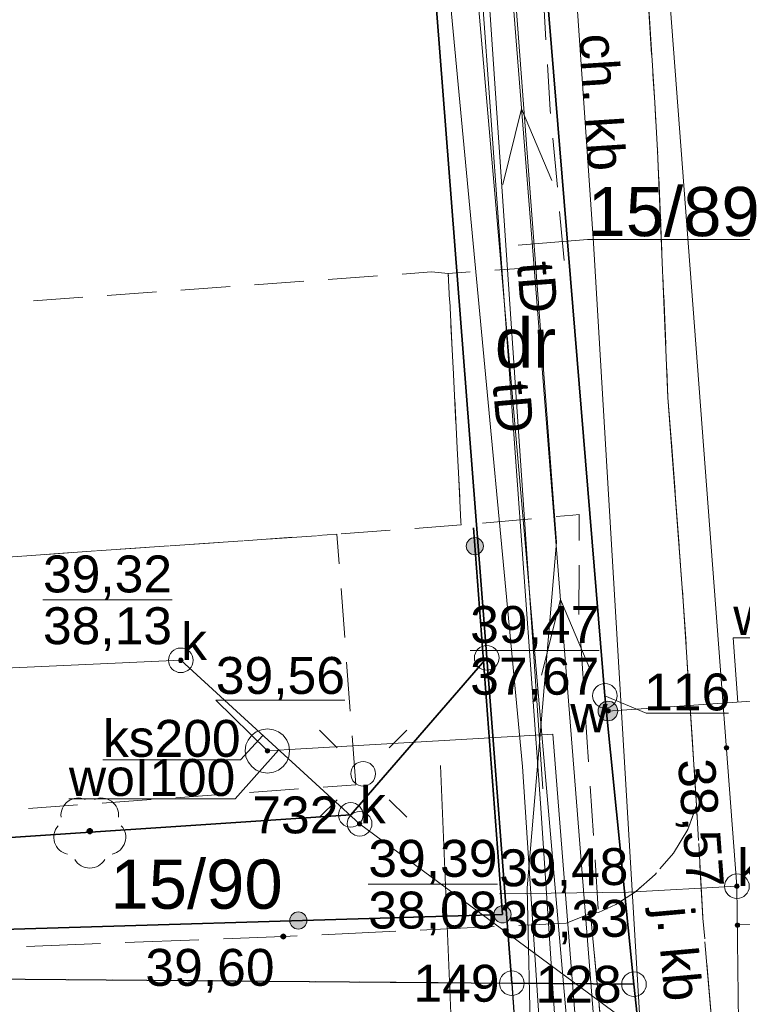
# Model space of a CAD drawing. Header units: millimetres. Extents: x 6503307 to 6504695, y 5886099 to 5887123.
# Tile 67 of 77: x 6504093 to 6504108, y 5886304 to 5886324. Entities that reach past the tile are written whole.
import ezdxf
from ezdxf.enums import TextEntityAlignment as Align

# ---------------------------------------------------------------- set-up
doc = ezdxf.new("R2010")
doc.units = ezdxf.units.MM
for name, pattern in [('BUUT04', [200000, 0, -100000, 0, -100000]), ('EGBU01', [2, 0.5, -0.5, 0.5, -0.5]), ('OTKC_A05', [1.5, 1, -0.5]), ('OTKJ_A05', [2, 1.5, -0.5]), ('OTKU_A05', [2, 1.5, -0.5])]:
    doc.linetypes.add(name, pattern=pattern)
for name, color, linetype, lineweight in [('Działki', 18, 'Continuous', 0), ('isa_V10520003E16E075_TUsr', 7, 'Continuous', 25), ('isa_V10520003E16E075_TUsr_19165818BF56C1D4', 5, 'OTKJ_A05', 25), ('Komunikacja (linie)', 18, 'Continuous', 0), ('Komunikacja (obszary)', 18, 'Continuous', 0), ('Ogrodzenia', 18, 'Continuous', 0), ('Pikiety', 18, 'Continuous', 0), ('Przewody elektroenergetyczne', 1, 'Continuous', 0), ('Przewody wodociągowe', 5, 'Continuous', 0), ('Punkty graniczne', 18, 'Continuous', 0), ('Punkty graniczne - numery', 7, 'Continuous', 0), ('Urządzenia towarzyszące (linie)', 18, 'Continuous', 0)]:
    doc.layers.add(name, color=color, linetype=linetype, lineweight=lineweight)
for name, color, linetype, lineweight, true_color in [('Przewody kanalizacyjne', 7, 'Continuous', 0, 0x803300), ('Przewody telekomunikacyjne', 7, 'Continuous', 0, 0xff9100), ('Punkty o określonej wysokości', 7, 'Continuous', 0, 0x803300), ('Symbole liniowe', 7, 'Continuous', 0, 0x0a0909), ('Urządzenia towarzyszące (obszary)', 7, 'Continuous', 0, 0xff9100), ('Urządzenia związane z siecią (punkty)', 7, 'Continuous', 0, 0x803300), ('Użytki gruntowe', 7, 'Continuous', 0, 0x008000), ('Zagospodarowanie terenu (punkty)', 7, 'Continuous', 0, 0x008000)]:
    doc.layers.add(name, color=color, linetype=linetype, lineweight=lineweight, true_color=true_color)
doc.styles.add('DOMYSLNA_CZCIONKA', font='arial.ttf')

# ---------------------------------------------------------------- blocks, each defined once
blk = doc.blocks.new('OTRS_P05')
at = {"layer": 'isa_V10520003E16E075_TUsr', "true_color": 0x0a0909}
h = blk.add_hatch(color=18, dxfattribs=at)
h.dxf.hatch_style = 1
h.paths.add_polyline_path([(0.09, 0, 1), (-0.09, 0, 1)])
at = {"layer": 'isa_V10520003E16E075_TUsr', "color": 18, "true_color": 0x0a0909}
blk.add_lwpolyline([(0.09, 0, 1), (-0.09, 0, 1)], format="xyb", close=True, dxfattribs=at)
at = {"layer": 'isa_V10520003E16E075_TUsr_19165818BF56C1D4', "color": 18, "true_color": 0x0a0909}
blk.add_circle((0, 0), 0.09, dxfattribs=at)
blk = doc.blocks.new('OTZL_P05')
at = {"layer": 'isa_V10520003E16E075_TUsr', "true_color": 0x008000}
h = blk.add_hatch(color=96, dxfattribs=at)
h.dxf.hatch_style = 1
h.paths.add_polyline_path([(0.1, 0, 1), (-0.1, 0, 1)])
h.paths.add_polyline_path([(0.01, 0, 1), (-0.01, 0, 1)], flags=16)
at = {"color": 96, "linetype": 'Continuous', "lineweight": 18, "true_color": 0x008000}
blk.add_circle((0, 0), 0.01, dxfattribs=at)
for centre, start, end in [((-0.47, 0.647), 66, 186), ((0.47, 0.647), 354, 114), ((-0.761, -0.247), 138, 258), ((0.761, -0.247), 282, 42), ((0, -0.8), 210, 330)]:
    blk.add_arc(centre, 0.7, start, end, dxfattribs=at)
at = {"layer": 'isa_V10520003E16E075_TUsr', "color": 96, "true_color": 0x008000}
for points in [[(0.1, 0, 1), (-0.1, 0, 1)], [(0.01, 0, 1), (-0.01, 0, 1)]]:
    blk.add_lwpolyline(points, format="xyb", close=True, dxfattribs=at)
at = {"layer": 'isa_V10520003E16E075_TUsr_19165818BF56C1D4', "color": 96, "true_color": 0x008000}
blk.add_circle((0, 0), 0.1, dxfattribs=at)
blk = doc.blocks.new('SUWW_P05')
at = {"lineweight": 18}
h = blk.add_hatch(color=5, dxfattribs=at)
h.dxf.hatch_style = 1
h.paths.add_polyline_path([(0.4, 0, 1), (-0.4, 0, 1)])
at = {"color": 5, "lineweight": 18}
blk.add_circle((0, 0), 0.4, dxfattribs=at)
blk = doc.blocks.new('SUKS_P05')
at = {"color": 36, "linetype": 'Continuous', "lineweight": 18, "true_color": 0x803300}
blk.add_circle((0, 0), 0.5, dxfattribs=at)
blk = doc.blocks.new('SUEO_P05')
at = {"color": 18, "linetype": 'Continuous', "lineweight": 18, "true_color": 0x0a0909}
for p, q in [((-1.768, 1.768), (-1.061, 1.061)), ((1.768, 1.768), (1.061, 1.061)), ((-1.768, -1.768), (-1.061, -1.061)), ((1.768, -1.768), (1.061, -1.061))]:
    blk.add_line(p, q, dxfattribs=at)
at = {"color": 18, "lineweight": 18, "true_color": 0x0a0909}
blk.add_circle((0, 0), 0.5, dxfattribs=at)
blk = doc.blocks.new('SUPS01_05')
at = {"lineweight": 18, "true_color": 0x803300}
h = blk.add_hatch(color=36, dxfattribs=at)
h.dxf.hatch_style = 1
h.paths.add_polyline_path([(-0.09, 0, 1), (0.09, 0, 1)])
at = {"color": 18, "lineweight": 18, "true_color": 0x0a0909}
blk.add_circle((0, 0), 0.09, dxfattribs=at)
blk = doc.blocks.new('SUPS01_08')
at = {"lineweight": 18, "true_color": 0x0000ff}
h = blk.add_hatch(color=5, dxfattribs=at)
h.dxf.hatch_style = 1
h.paths.add_polyline_path([(0.09, 0, 1), (-0.09, 0, 1)])
at = {"color": 18, "lineweight": 18, "true_color": 0x0a0909}
blk.add_circle((0, 0), 0.09, dxfattribs=at)
blk = doc.blocks.new('OTOO_L05')
at = {"linetype": 'BUUT04', "lineweight": 18, "true_color": 0x000000}
h = blk.add_hatch(color=18, dxfattribs=at)
h.dxf.hatch_style = 1
h.paths.add_polyline_path([(-0.58, 0, 1), (0.58, 0, 1)])
at = {"color": 18, "true_color": 0x0a0909}
blk.add_circle((0, 0), 0.58, dxfattribs=at)
blk = doc.blocks.new('EGPG_PS05')
at = {"color": 18, "linetype": 'Continuous', "lineweight": 18, "true_color": 0x000000}
blk.add_circle((0, 0), 0.5, dxfattribs=at)

msp = doc.modelspace()

# ---------------------------------------------------------------- linework, layer by layer
at = {"layer": 'Działki', "color": 0, "linetype": 'Continuous', "lineweight": 25, "flags": 128}
for points in [[(6503986.01399, 5886362.73706), (6503986.11399, 5886354.49706), (6503986.74399, 5886305.44706), (6504054.32399, 5886304.71706), (6504099.63399, 5886307.73706), (6504102.39399, 5886310.92706), (6504100.55399, 5886334.66706), (6504079.10399, 5886333.05706), (6504076.75399, 5886364.41706), (6504039.50399, 5886363.72706), (6503986.01399, 5886362.73706)], [(6504102.39399, 5886310.92706), (6504102.90399, 5886304.31706), (6504105.38399, 5886304.29706), (6504104.79399, 5886310.15706), (6504103.31399, 5886328.10706), (6504102.84399, 5886334.83706), (6504100.55399, 5886334.66706), (6504102.39399, 5886310.92706)], [(6504054.32399, 5886304.71706), (6504102.90399, 5886304.31706), (6504102.39399, 5886310.92706), (6504099.63399, 5886307.73706), (6504054.32399, 5886304.71706)], [(6504058.38399, 5886215.16706), (6504058.77399, 5886206.67706), (6504117.45399, 5886211.11706), (6504116.09399, 5886220.95706), (6504108.70399, 5886274.44706), (6504106.73399, 5886292.16706), (6504105.51399, 5886303.03706), (6504105.38399, 5886304.29706), (6504102.90399, 5886304.31706), (6504108.71399, 5886220.35706), (6504058.38399, 5886215.16706)]]:
    msp.add_lwpolyline(points, close=True, dxfattribs=at)
msp.add_lwpolyline([(6504103.31399, 5886328.10706), (6504104.79399, 5886310.15706), (6504105.38399, 5886304.29706), (6504105.51399, 5886303.03706), (6504106.73399, 5886292.16706), (6504108.70399, 5886274.44706), (6504116.09399, 5886220.95706), (6504117.45399, 5886211.11706), (6504125.85399, 5886212.20706), (6504124.60399, 5886221.90706), (6504122.28399, 5886238.81706), (6504120.88399, 5886249.30706), (6504120.02399, 5886255.71706), (6504118.23399, 5886269.47706), (6504117.44399, 5886275.37706), (6504115.12399, 5886293.28706), (6504114.48399, 5886299.31706), (6504113.97399, 5886304.06706), (6504113.28399, 5886310.97706), (6504111.74399, 5886328.63706)], dxfattribs=at)
at = {"layer": 'Działki', "color": 0, "linetype": 'Continuous', "lineweight": 0, "flags": 128}
msp.add_lwpolyline([(6504103.03595, 5886319.30981), (6504104.44131, 5886319.42568), (6504107.93721, 5886319.42568)], dxfattribs=at)
at = {"layer": 'Komunikacja (linie)', "color": 0, "linetype": 'Continuous', "lineweight": 18, "flags": 128}
msp.add_lwpolyline([(6504106.65399, 5886307.92706), (6504106.38399, 5886312.07706), (6504106.07399, 5886316.21706), (6504105.86399, 5886321.22706), (6504105.80399, 5886322.20706), (6504105.13399, 5886332.77706), (6504105.06399, 5886333.84706)], dxfattribs=at)
at = {"layer": 'Komunikacja (obszary)', "color": 0, "linetype": 'OTKJ_A05', "lineweight": 18, "flags": 128}
for points in [[(6504101.76399, 5886378.53706), (6504102.17399, 5886374.82706), (6504102.51399, 5886371.44706), (6504102.75399, 5886367.23706), (6504102.87399, 5886365.62706), (6504104.55399, 5886341.27706), (6504104.65399, 5886340.29706), (6504105.06399, 5886333.84706), (6504105.13399, 5886332.77706), (6504105.80399, 5886322.20706), (6504105.86399, 5886321.22706), (6504106.07399, 5886316.21706), (6504106.38399, 5886312.07706), (6504106.65399, 5886307.92706), (6504106.78399, 5886305.63706), (6504107.10399, 5886301.83706), (6504107.47399, 5886298.00706), (6504107.59399, 5886297.12706), (6504109.25399, 5886283.10706), (6504110.49399, 5886272.85706), (6504111.24399, 5886266.41706), (6504112.57399, 5886255.37706), (6504113.47399, 5886248.43706), (6504113.49399, 5886248.06706), (6504113.76399, 5886245.19706), (6504114.45399, 5886240.81706), (6504115.77399, 5886231.15706), (6504115.83399, 5886230.82706), (6504116.69399, 5886224.92706), (6504117.75399, 5886217.79706), (6504117.88399, 5886216.80706), (6504118.01399, 5886215.82706), (6504118.13744, 5886214.57431), (6504118.88539, 5886209.00154), (6504119.07399, 5886207.77706), (6504119.78399, 5886201.92706), (6504125.70399, 5886202.80706), (6504125.29399, 5886206.84706), (6504123.91399, 5886218.03706), (6504123.32399, 5886219.13706), (6504122.89399, 5886220.64706), (6504121.32399, 5886231.73706), (6504120.59399, 5886237.05706), (6504118.51399, 5886252.97706), (6504117.72399, 5886259.31706), (6504116.80399, 5886266.72706), (6504116.82399, 5886267.78706), (6504117.16399, 5886268.72706), (6504117.67399, 5886269.24706), (6504118.11399, 5886269.57706), (6504117.47399, 5886275.16706), (6504116.65399, 5886275.62706), (6504115.99399, 5886276.34706), (6504115.70399, 5886276.89706), (6504115.48399, 5886277.89706), (6504114.87399, 5886282.96706), (6504114.74399, 5886284.08706), (6504114.27399, 5886287.81706), (6504113.46399, 5886295.39706), (6504113.23399, 5886297.69706), (6504113.07399, 5886299.53706), (6504112.40399, 5886305.76706), (6504111.84399, 5886315.83706), (6504111.42399, 5886321.78706), (6504110.61399, 5886335.31706), (6504110.31399, 5886340.00706), (6504109.92399, 5886345.01706), (6504109.66399, 5886348.75706), (6504108.69399, 5886363.16706), (6504108.70399, 5886364.15706), (6504108.78399, 5886364.84706), (6504108.98399, 5886365.55706), (6504109.10399, 5886366.08706), (6504108.22399, 5886376.94706), (6504108.49399, 5886376.60706), (6504108.22399, 5886377.12706), (6504107.98399, 5886377.48706), (6504107.71399, 5886378.02706), (6504107.49399, 5886378.73706), (6504107.30399, 5886379.36706), (6504107.24399, 5886379.86706), (6504101.76399, 5886378.53706)], [(6504106.65399, 5886307.92706), (6504106.47399, 5886307.43706), (6504106.18399, 5886306.95706), (6504105.81399, 5886306.52706), (6504105.41399, 5886306.17706), (6504105.01399, 5886305.91706), (6504104.66399, 5886305.75706), (6504104.50399, 5886305.73706), (6504105.08399, 5886299.51706), (6504105.16399, 5886299.44706), (6504105.53399, 5886299.27706), (6504105.96399, 5886299.13706), (6504106.49399, 5886298.82706), (6504106.96399, 5886298.51706), (6504107.47399, 5886298.00706), (6504107.10399, 5886301.83706), (6504106.78399, 5886305.63706), (6504106.65399, 5886307.92706)], [(6504104.50399, 5886305.73706), (6504104.00399, 5886305.53706), (6504098.26399, 5886305.26706), (6504085.15399, 5886304.75706), (6504079.67147, 5886304.50836), (6504070.16399, 5886304.07706), (6504057.20399, 5886303.50706), (6504056.60399, 5886303.56706), (6504055.99399, 5886303.80706), (6504055.40399, 5886304.26706), (6504054.82399, 5886304.45706), (6504054.42399, 5886304.49706), (6504054.39399, 5886304.58706), (6504054.37399, 5886296.94706), (6504054.65399, 5886297.17706), (6504058.26928, 5886297.34521), (6504058.52399, 5886297.35706), (6504058.51399, 5886297.49706), (6504082.83399, 5886298.60706), (6504089.28399, 5886298.74706), (6504098.14399, 5886299.10706), (6504099.58399, 5886299.33706), (6504105.08399, 5886299.51706), (6504104.50399, 5886305.73706)]]:
    msp.add_lwpolyline(points, close=True, dxfattribs=at)
at = {"layer": 'Komunikacja (obszary)', "color": 0, "linetype": 'OTKC_A05', "lineweight": 18, "flags": 128}
for points in [[(6504067.02684, 5886353.1482), (6504067.12404, 5886347.91911), (6504072.12399, 5886347.99706), (6504072.12399, 5886347.65706), (6504072.71399, 5886317.43706), (6504074.23399, 5886311.69706), (6504099.35399, 5886313.43706), (6504101.87399, 5886313.62706), (6504101.61399, 5886318.73706), (6504101.27399, 5886318.76706), (6504078.55399, 5886317.11706), (6504077.88399, 5886317.04706), (6504077.70399, 5886327.07706), (6504077.82399, 5886327.08706), (6504100.50399, 5886328.81706), (6504100.14399, 5886333.88706), (6504099.10399, 5886333.70706), (6504097.93399, 5886333.62706), (6504080.59399, 5886332.05706), (6504078.66399, 5886332.33706), (6504078.03399, 5886332.60706), (6504077.58399, 5886333.44706), (6504077.14399, 5886353.47706), (6504076.80399, 5886359.89706), (6504075.15399, 5886359.88706), (6504075.46399, 5886353.50706), (6504072.91399, 5886353.45706), (6504067.02684, 5886353.1482)], [(6504102.87399, 5886334.95706), (6504103.08399, 5886331.80706), (6504103.68399, 5886322.05706), (6504103.97399, 5886318.91706), (6504103.84399, 5886318.88706), (6504101.61399, 5886318.73706), (6504101.87399, 5886313.62706), (6504104.14399, 5886313.82706), (6504104.27399, 5886313.83706), (6504104.26399, 5886311.81706), (6504104.66399, 5886305.75706), (6504105.01399, 5886305.91706), (6504105.41399, 5886306.17706), (6504105.81399, 5886306.52706), (6504106.18399, 5886306.95706), (6504106.47399, 5886307.43706), (6504106.65399, 5886307.92706), (6504106.38399, 5886312.07706), (6504106.07399, 5886316.21706), (6504105.86399, 5886321.22706), (6504105.80399, 5886322.20706), (6504105.13399, 5886332.77706), (6504105.06399, 5886333.84706), (6504103.40399, 5886334.96706), (6504102.87399, 5886334.95706)], [(6504099.73399, 5886308.34706), (6504099.35399, 5886313.43706), (6504074.23399, 5886311.69706), (6504074.59399, 5886306.53706), (6504099.73399, 5886308.34706)]]:
    msp.add_lwpolyline(points, close=True, dxfattribs=at)
at = {"layer": 'Komunikacja (obszary)', "color": 7, "linetype": 'OTKU_A05', "lineweight": 0, "flags": 128}
msp.add_lwpolyline([(6504054.32399, 5886304.71706), (6504056.36399, 5886260.13706), (6504058.21399, 5886219.79706), (6504058.38399, 5886215.16706), (6504108.71399, 5886220.35706), (6504102.90399, 5886304.31706), (6504054.32399, 5886304.71706)], close=True, dxfattribs=at)
at = {"layer": 'Ogrodzenia', "color": 18, "linetype": 'Continuous', "lineweight": 35, "true_color": 0x000000, "flags": 128}
msp.add_lwpolyline([(6504102.71399, 5886305.71706), (6504102.12399, 5886313.56706)], dxfattribs=at)
at = {"layer": 'Ogrodzenia', "color": 0, "linetype": 'Continuous', "lineweight": 35, "flags": 128}
msp.add_lwpolyline([(6504054.40399, 5886304.60706), (6504056.74399, 5886305.91706), (6504079.24399, 5886305.49706), (6504079.25399, 5886305.00706), (6504102.71399, 5886305.71706)], dxfattribs=at)
at = {"layer": 'Przewody elektroenergetyczne', "color": 1, "linetype": 'Continuous', "lineweight": 18, "true_color": 0xff0000, "flags": 128}
for points in [[(6504106.88399, 5886273.89706), (6504105.07399, 5886297.15706), (6504100.35243, 5886356.77687), (6504099.83399, 5886362.23706), (6504099.10152, 5886375.90956), (6504099.08399, 5886376.30706), (6504098.61399, 5886390.90706), (6504103.49399, 5886445.96706), (6504101.29399, 5886495.84706)], [(6504103.75099, 5886268.68706), (6504105.75099, 5886268.52806), (6504103.11799, 5886308.71906), (6504100.91399, 5886332.12706)], [(6504100.76374, 5886294.34147), (6504104.23399, 5886294.43706), (6504106.08399, 5886295.00706), (6504105.84774, 5886297.81027), (6504104.56399, 5886319.34706), (6504104.03399, 5886327.01706)], [(6504103.72399, 5886269.09706), (6504106.31399, 5886271.08706), (6504107.05399, 5886271.91706), (6504106.09399, 5886282.04706), (6504106.01399, 5886282.71706), (6504105.48399, 5886286.77706), (6504104.44399, 5886294.80706), (6504104.25399, 5886296.47706), (6504103.48399, 5886307.97706), (6504102.13399, 5886326.72706)], [(6504105.53399, 5886271.32706), (6504104.05399, 5886282.25706), (6504104.03399, 5886282.47706), (6504103.60399, 5886286.55706), (6504102.60399, 5886296.03706), (6504101.77399, 5886300.54706), (6504101.78399, 5886300.93706), (6504101.45399, 5886308.73706)]]:
    msp.add_lwpolyline(points, dxfattribs=at)
at = {"layer": 'Przewody kanalizacyjne', "color": 36, "linetype": 'Continuous', "lineweight": 18, "true_color": 0x803300, "flags": 128}
for points in [[(6504099.08399, 5886376.30706), (6504100.97399, 5886345.88706), (6504101.74399, 5886334.59706), (6504101.99399, 5886330.95706), (6504103.53399, 5886308.26706)], [(6504097.92399, 5886339.60706), (6504104.92921, 5886339.95536), (6504107.47399, 5886306.28706)], [(6504096.18399, 5886310.87706), (6504072.87399, 5886309.81706)], [(6504099.81399, 5886307.55706), (6504096.18399, 5886310.87706)], [(6504107.52399, 5886301.84706), (6504099.81399, 5886307.55706)], [(6504107.47399, 5886306.28706), (6504107.52399, 5886301.84706)]]:
    msp.add_lwpolyline(points, dxfattribs=at)
at = {"layer": 'Przewody kanalizacyjne', "color": 18, "linetype": 'Continuous', "lineweight": 0, "true_color": 0x000000, "flags": 128}
msp.add_lwpolyline([(6504094.60289, 5886308.85835), (6504097.39876, 5886308.85835), (6504097.8508, 5886309.3526)], dxfattribs=at)
at = {"layer": 'Przewody kanalizacyjne', "color": 0, "linetype": 'Continuous', "lineweight": 0, "flags": 128}
msp.add_lwpolyline([(6504107.48284, 5886305.50176), (6504108.26328, 5886305.51055), (6504111.05916, 5886305.51055)], dxfattribs=at)
at = {"layer": 'Przewody telekomunikacyjne', "color": 30, "linetype": 'Continuous', "lineweight": 18, "true_color": 0xff9100, "flags": 128}
for points in [[(6504099.18399, 5886365.01706), (6504099.72399, 5886363.59706), (6504101.90399, 5886338.62706), (6504103.81399, 5886313.27706), (6504103.21399, 5886306.25706), (6504103.36399, 5886299.56706), (6504103.79399, 5886297.41706), (6504104.07399, 5886296.01706), (6504105.52399, 5886288.83706), (6504107.49399, 5886275.15706), (6504105.51399, 5886272.55706), (6504103.50399, 5886271.50706)], [(6504108.48399, 5886268.17706), (6504108.74399, 5886268.47706), (6504104.51399, 5886297.73706), (6504104.43399, 5886298.40706), (6504104.40399, 5886299.08706), (6504101.69699, 5886330.25706), (6504102.09675, 5886330.55349), (6504101.78399, 5886330.49706), (6504101.60699, 5886330.90706), (6504100.80399, 5886338.35706), (6504100.89399, 5886338.80706), (6504100.80399, 5886338.85706), (6504098.88399, 5886363.77706), (6504098.99399, 5886364.34706)]]:
    msp.add_lwpolyline(points, dxfattribs=at)
at = {"layer": 'Przewody wodociągowe', "color": 18, "linetype": 'Continuous', "lineweight": 0, "true_color": 0x000000, "flags": 128}
for points in [[(6504107.48906, 5886310.0281), (6504107.39947, 5886311.33213), (6504110.48695, 5886311.33213)], [(6504093.91215, 5886308.06408), (6504097.29073, 5886308.06408), (6504098.16899, 5886309.05206)]]:
    msp.add_lwpolyline(points, dxfattribs=at)
at = {"layer": 'Przewody wodociągowe', "color": 5, "linetype": 'Continuous', "lineweight": 18, "true_color": 0x0000ff, "flags": 128}
for points in [[(6504104.85399, 5886309.84706), (6504110.09399, 5886310.20706)], [(6504098.39399, 5886309.06706), (6504103.73399, 5886309.37706), (6504106.97399, 5886268.36706), (6504112.66399, 5886225.09706)], [(6504097.94399, 5886309.03706), (6504098.39399, 5886309.06706)]]:
    msp.add_lwpolyline(points, dxfattribs=at)
at = {"layer": 'Punkty graniczne - numery', "color": 18, "linetype": 'Continuous', "lineweight": 0, "true_color": 0x000000, "flags": 128}
msp.add_lwpolyline([(6504104.79399, 5886310.15706), (6504105.62917, 5886309.80072), (6504107.29954, 5886309.80072)], dxfattribs=at)
at = {"layer": 'Punkty graniczne - numery'}
for p in [(6504102.39399, 5886310.92706), (6504104.79399, 5886310.15706), (6504099.63399, 5886307.73706), (6504102.90399, 5886304.31706), (6504105.38399, 5886304.29706)]:
    msp.add_point(p, dxfattribs=at)
at = {"layer": 'Punkty o określonej wysokości', "color": 36, "linetype": 'Continuous', "lineweight": 0, "true_color": 0x803300, "flags": 128}
for points in [[(6504093.38529, 5886312.10527), (6504096.00722, 5886312.10527)], [(6504099.99077, 5886306.32885), (6504102.6127, 5886306.32885)], [(6504102.65387, 5886306.13269), (6504105.2756, 5886306.16473), (6504107.47399, 5886306.28706)], [(6504102.65387, 5886306.13269), (6504105.2756, 5886306.16473)]]:
    msp.add_lwpolyline(points, dxfattribs=at)
at = {"layer": 'Punkty o określonej wysokości', "color": 5, "linetype": 'Continuous', "lineweight": 0, "true_color": 0x0000ff, "flags": 128}
for points in [[(6504102.05829, 5886311.07927), (6504104.68022, 5886311.07927)], [(6504097.94299, 5886309.03706), (6504096.89422, 5886310.06878), (6504099.51615, 5886310.06878)]]:
    msp.add_lwpolyline(points, dxfattribs=at)
at = {"layer": 'Symbole liniowe', "color": 1, "linetype": 'Continuous', "lineweight": 18, "true_color": 0xff0000, "flags": 128}
for points in [[(6504102.72029, 5886320.54424), (6504103.10031, 5886322.07903), (6504103.71717, 5886320.62319)], [(6504103.50977, 5886310.57545), (6504103.88978, 5886312.11024), (6504104.50664, 5886310.6544)]]:
    msp.add_lwpolyline(points, dxfattribs=at)
at = {"layer": 'Urządzenia towarzyszące (linie)', "color": 18, "linetype": 'Continuous', "lineweight": 18, "true_color": 0x000000, "flags": 128}
msp.add_lwpolyline([(6504104.56399, 5886319.34706), (6504105.84774, 5886297.81027)], dxfattribs=at)
at = {"layer": 'Urządzenia towarzyszące (obszary)', "color": 5, "linetype": 'Continuous', "lineweight": 18, "true_color": 0x0000ff, "flags": 128}
msp.add_lwpolyline([(6504097.49399, 5886309.03706), (6504097.50399, 5886308.91706), (6504097.55399, 5886308.81706), (6504097.62399, 5886308.71706), (6504097.71399, 5886308.64706), (6504097.82399, 5886308.60706), (6504097.94399, 5886308.58706), (6504098.06399, 5886308.60706), (6504098.16399, 5886308.64706), (6504098.26399, 5886308.71706), (6504098.33399, 5886308.81706), (6504098.37399, 5886308.91706), (6504098.39399, 5886309.03706), (6504098.37399, 5886309.15706), (6504098.33399, 5886309.25706), (6504098.26399, 5886309.35706), (6504098.16399, 5886309.42706), (6504098.06399, 5886309.46706), (6504097.94399, 5886309.48706), (6504097.82399, 5886309.46706), (6504097.71399, 5886309.42706), (6504097.62399, 5886309.35706), (6504097.55399, 5886309.25706), (6504097.50399, 5886309.15706), (6504097.49399, 5886309.03706)], close=True, dxfattribs=at)
at = {"layer": 'Użytki gruntowe', "color": 96, "linetype": 'EGBU01', "lineweight": 18, "true_color": 0x008000, "flags": 128}
for points in [[(6503319.15399, 5886345.34706), (6503306.58399, 5886332.61706), (6503323.46399, 5886328.01706), (6503325.11399, 5886327.55706), (6503335.62399, 5886324.70706), (6503364.64399, 5886316.80706), (6503443.34399, 5886295.38706), (6503542.31399, 5886268.32706), (6503570.07399, 5886261.22706), (6503573.27399, 5886260.18706), (6503577.14399, 5886259.16706), (6503580.40399, 5886258.30706), (6503604.51399, 5886251.95706), (6503628.64399, 5886245.61706), (6503644.41399, 5886241.46706), (6503658.86399, 5886237.66706), (6503662.81399, 5886236.62706), (6503674.64399, 5886233.43706), (6503686.73399, 5886230.19706), (6503726.45399, 5886219.52706), (6503740.08399, 5886215.85706), (6503756.55399, 5886211.39706), (6503760.50399, 5886210.17706), (6503778.92399, 5886205.27706), (6503815.90399, 5886196.43706), (6503821.75399, 5886195.03706), (6503824.69399, 5886194.40706), (6503828.60399, 5886193.56706), (6503844.79399, 5886190.09706), (6503849.34399, 5886189.12706), (6503884.29399, 5886183.13706), (6503924.95399, 5886178.39706), (6503943.44399, 5886176.73706), (6503964.46399, 5886174.85706), (6504004.22399, 5886173.21706), (6504027.16399, 5886173.49706), (6504042.29399, 5886173.38706), (6504059.45399, 5886173.38706), (6504077.84399, 5886174.88706), (6504102.00399, 5886176.86706), (6504121.05399, 5886178.54706), (6504124.74399, 5886178.85706), (6504153.16399, 5886182.75706), (6504161.86399, 5886183.90706), (6504198.96399, 5886188.97706), (6504215.97399, 5886191.39706), (6504228.98399, 5886193.13706), (6504231.96399, 5886193.66706), (6504247.17399, 5886195.75706), (6504252.73399, 5886196.38706), (6504252.33399, 5886212.32706), (6504251.96399, 5886229.62706), (6504251.88399, 5886239.72706), (6504246.96399, 5886238.85706), (6504239.22399, 5886237.80706), (6504234.19755, 5886237.12931), (6504218.38399, 5886234.99706), (6504214.72463, 5886261.80418), (6504211.90399, 5886282.46706), (6504232.80399, 5886285.33706), (6504242.39399, 5886286.65706), (6504245.80399, 5886284.14706), (6504246.14399, 5886281.10706), (6504250.75399, 5886282.11706), (6504250.61399, 5886287.96706), (6504250.47399, 5886293.96706), (6504248.23399, 5886293.65706), (6504245.71399, 5886293.30706), (6504233.46399, 5886291.62706), (6504209.42399, 5886288.31706), (6504190.10399, 5886285.65706), (6504170.62399, 5886282.96706), (6504149.65399, 5886280.07706), (6504133.16399, 5886277.80706), (6504117.44399, 5886275.37706), (6504115.12399, 5886293.28706), (6504114.48399, 5886299.31706), (6504114.17901, 5886302.1576), (6504113.97399, 5886304.06706), (6504113.28399, 5886310.97706), (6504112.0678, 5886324.92384), (6504111.74399, 5886328.63706), (6504110.53399, 5886345.57706), (6504109.32399, 5886362.51706), (6504140.22399, 5886364.70706), (6504163.05399, 5886366.31706), (6504170.99027, 5886366.87719), (6504197.22388, 5886368.72869), (6504241.12399, 5886371.82706), (6504244.71399, 5886372.07706), (6504248.69399, 5886372.38706), (6504248.49399, 5886380.92706), (6504248.43399, 5886381.63706), (6504248.75399, 5886388.97706), (6504244.74399, 5886388.69706), (6504224.64399, 5886387.27706), (6504222.85399, 5886413.12706), (6504220.78399, 5886443.05706), (6504220.58399, 5886445.94706), (6504217.76399, 5886486.68706), (6504209.76399, 5886486.46706), (6504210.86399, 5886470.50706), (6504211.05399, 5886467.74706), (6504213.77399, 5886428.49706), (6504207.83399, 5886420.03706), (6504197.10399, 5886419.23706), (6504169.84399, 5886417.21706), (6504151.89399, 5886415.87706), (6504129.47399, 5886414.21706), (6504105.82399, 5886412.45706), (6504102.96399, 5886453.74706), (6504100.86399, 5886483.46706), (6504093.36399, 5886483.05706), (6504089.87399, 5886482.86706), (6504092.09399, 5886453.13706), (6504094.43399, 5886453.27706), (6504095.61399, 5886453.33706), (6504096.13399, 5886446.34706), (6504094.93399, 5886446.25706), (6504098.48399, 5886396.39706), (6504099.90399, 5886396.49706), (6504101.26399, 5886378.55706), (6504099.76399, 5886378.45706), (6504100.33399, 5886370.47706), (6504100.41399, 5886369.37706), (6504102.84399, 5886334.83706), (6504103.31399, 5886328.10706), (6504104.79399, 5886310.15706), (6504105.38399, 5886304.29706), (6504102.90399, 5886304.31706), (6504108.71399, 5886220.35706), (6504058.38399, 5886215.16706), (6504058.21399, 5886219.79706), (6504027.23399, 5886215.45706), (6504001.87399, 5886215.36706), (6503987.91399, 5886215.62706), (6503987.36399, 5886216.13706), (6503980.16399, 5886214.61706), (6503974.94399, 5886214.88706), (6503971.70399, 5886216.62706), (6503970.68399, 5886216.63706), (6503922.63399, 5886216.78706), (6503902.47399, 5886220.31706), (6503821.59399, 5886234.42706), (6503799.71399, 5886240.31706), (6503799.20399, 5886238.60706), (6503795.54399, 5886239.70706), (6503796.03399, 5886241.31706), (6503790.14399, 5886242.89706), (6503753.26399, 5886252.84706), (6503758.16399, 5886321.59706), (6503765.94399, 5886430.85706), (6503768.89399, 5886472.24706), (6503771.09238, 5886515.22714), (6503771.65399, 5886526.20706), (6503773.13399, 5886555.26706), (6503773.32399, 5886558.96706), (6503773.70399, 5886566.55706), (6503773.75399, 5886567.58706), (6503767.56399, 5886566.16706), (6503767.02062, 5886539.51713), (6503766.90399, 5886533.79706), (6503763.28909, 5886472.06735), (6503758.79399, 5886395.30706), (6503755.89399, 5886395.22706), (6503747.85399, 5886253.68706), (6503745.66399, 5886254.33706), (6503607.07399, 5886295.48706), (6503567.93399, 5886305.70706), (6503552.04408, 5886309.8574), (6503554.46399, 5886363.37706), (6503549.29399, 5886363.71706), (6503547.00565, 5886311.17341), (6503405.56399, 5886348.11706), (6503405.73399, 5886351.45706), (6503408.35399, 5886404.43706), (6503402.72399, 5886404.89706), (6503400.20399, 5886352.93706), (6503400.04399, 5886349.54706), (6503324.83399, 5886369.19706), (6503328.59399, 5886441.65706), (6503329.78565, 5886464.63749), (6503332.07399, 5886508.76706), (6503334.42399, 5886554.06706), (6503335.59399, 5886576.60706), (6503336.33399, 5886590.31706), (6503329.10399, 5886589.49706), (6503328.12399, 5886554.51706), (6503325.84399, 5886504.58706), (6503325.64399, 5886499.73706), (6503325.63399, 5886499.45706), (6503324.92399, 5886481.33706), (6503323.28399, 5886438.36706), (6503320.59399, 5886384.92706), (6503320.21399, 5886374.30706), (6503320.08399, 5886370.44706), (6503319.81399, 5886362.93706), (6503324.44399, 5886361.77706), (6503347.68399, 5886355.63706), (6503399.66399, 5886341.80706), (6503405.17399, 5886340.34706), (6503515.77399, 5886311.06706), (6503546.62419, 5886302.87778), (6503551.59436, 5886301.55844), (6503565.76399, 5886297.79706), (6503691.03399, 5886264.53706), (6503747.71399, 5886249.24706), (6503752.90399, 5886247.85706), (6503757.37399, 5886246.63706), (6503805.20399, 5886233.59706), (6503900.41399, 5886217.36706), (6503930.35399, 5886212.20706), (6503960.91399, 5886207.05706), (6503987.94399, 5886205.41706), (6504017.71399, 5886203.66706), (6504058.77399, 5886206.67706), (6504117.45399, 5886211.11706), (6504125.85399, 5886212.20706), (6504247.08399, 5886228.94706), (6504247.35399, 5886211.68706), (6504227.12399, 5886208.77706), (6504105.72399, 5886192.63706), (6504059.51399, 5886190.36706), (6504039.97399, 5886189.48706), (6503994.83399, 5886190.15706), (6503988.00399, 5886190.43706), (6503930.96399, 5886192.71706), (6503926.69399, 5886192.86706), (6503900.71399, 5886196.54706), (6503889.04399, 5886199.24706), (6503840.33399, 5886207.68706), (6503756.50399, 5886228.37706), (6503748.62399, 5886230.46706), (6503687.88399, 5886246.50706), (6503584.60399, 5886274.33706), (6503561.12399, 5886280.48706), (6503323.53399, 5886344.17706), (6503319.15399, 5886345.34706)], [(6503986.01399, 5886362.73706), (6503986.11399, 5886354.49706), (6503986.74399, 5886305.44706), (6503990.46399, 5886305.40706), (6504054.32399, 5886304.71706), (6504099.63399, 5886307.73706), (6504102.39399, 5886310.92706), (6504100.55399, 5886334.66706), (6504079.10399, 5886333.05706), (6504076.75399, 5886364.41706), (6504039.50399, 5886363.72706), (6503986.01399, 5886362.73706)], [(6504102.39399, 5886310.92706), (6504102.90399, 5886304.31706), (6504105.38399, 5886304.29706), (6504104.79399, 5886310.15706), (6504103.31399, 5886328.10706), (6504102.84399, 5886334.83706), (6504100.55399, 5886334.66706), (6504102.39399, 5886310.92706)], [(6504099.63399, 5886307.73706), (6504054.32399, 5886304.71706), (6504102.90399, 5886304.31706), (6504102.39399, 5886310.92706), (6504099.63399, 5886307.73706)], [(6504054.32399, 5886304.71706), (6504056.36399, 5886260.13706), (6504058.21399, 5886219.79706), (6504058.38399, 5886215.16706), (6504108.71399, 5886220.35706), (6504102.90399, 5886304.31706), (6504054.32399, 5886304.71706)]]:
    msp.add_lwpolyline(points, close=True, dxfattribs=at)

# ---------------------------------------------------------------- block references
at = {"layer": 'Ogrodzenia', "color": 18, "true_color": 0x000000, "xscale": 0.3, "yscale": 0.3, "zscale": 0.3}
for p, rotation in [((6504102.15189, 5886313.19597), 274.2982257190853), ((6504098.56939, 5886305.59163), 1.733486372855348), ((6504102.71399, 5886305.71706), 274.2982257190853)]:
    msp.add_blockref('OTOO_L05', p, dxfattribs=dict(at, rotation=rotation))
at = {"layer": 'Pikiety', "color": 18, "true_color": 0x000000, "xscale": 0.5, "yscale": 0.5, "zscale": 0.5}
for p in [(6504104.50399, 5886305.73706), (6504098.26399, 5886305.26706)]:
    msp.add_blockref('OTRS_P05', p, dxfattribs=at)
at = {"layer": 'Punkty graniczne', "color": 18, "true_color": 0x000000, "xscale": 0.5, "yscale": 0.5, "zscale": 0.5}
for p in [(6504102.39399, 5886310.92706), (6504104.79399, 5886310.15706), (6504099.63399, 5886307.73706), (6504102.90399, 5886304.31706), (6504105.38399, 5886304.29706)]:
    msp.add_blockref('EGPG_PS05', p, dxfattribs=at)
at = {"layer": 'Punkty o określonej wysokości', "color": 36, "true_color": 0x803300, "xscale": 0.5, "yscale": 0.5, "zscale": 0.5}
for p in [(6504096.18399, 5886310.87706), (6504099.81399, 5886307.55706)]:
    msp.add_blockref('SUPS01_05', p, dxfattribs=at)
at = {"layer": 'Punkty o określonej wysokości', "color": 5, "true_color": 0x0000ff, "xscale": 0.5, "yscale": 0.5, "zscale": 0.5}
for p in [(6504104.85699, 5886309.85106), (6504097.94299, 5886309.03706)]:
    msp.add_blockref('SUPS01_08', p, dxfattribs=at)
at = {"layer": 'Punkty o określonej wysokości', "color": 36, "true_color": 0x803300, "yscale": 0.5, "zscale": 0.5}
for p, xscale, rotation in [((6504107.26135, 5886309.10041), 0.4999999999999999, 274.2), ((6504107.47399, 5886306.28706), 0.5, 0.7), ((6504107.48289, 5886305.4969), 0.5, 275.8)]:
    msp.add_blockref('SUPS01_05', p, dxfattribs=dict(at, xscale=xscale, rotation=rotation))
at = {"layer": 'Urządzenia związane z siecią (punkty)', "color": 36, "true_color": 0x803300, "xscale": 0.5, "yscale": 0.5, "zscale": 0.5}
for p in [(6504096.18399, 5886310.87706), (6504099.81399, 5886307.55706), (6504107.47399, 5886306.28706)]:
    msp.add_blockref('SUKS_P05', p, dxfattribs=at)
at = {"layer": 'Urządzenia związane z siecią (punkty)', "color": 5, "true_color": 0x0000ff, "xscale": 0.5, "yscale": 0.5, "zscale": 0.5}
msp.add_blockref('SUWW_P05', (6504104.85399, 5886309.84706), dxfattribs=at)
at = {"layer": 'Urządzenia związane z siecią (punkty)', "color": 18, "true_color": 0x000000, "xscale": 0.5, "yscale": 0.5, "zscale": 0.5}
msp.add_blockref('SUEO_P05', (6504099.88607, 5886308.57195), dxfattribs=at)
at = {"layer": 'Zagospodarowanie terenu (punkty)', "color": 96, "true_color": 0x008000, "xscale": 0.5, "yscale": 0.5, "zscale": 0.5}
msp.add_blockref('OTZL_P05', (6504094.336, 5886307.40706), dxfattribs=at)

# ---------------------------------------------------------------- texts
at = {"layer": 'Działki', "color": 0, "style": 'DOMYSLNA_CZCIONKA'}
for s, p in [('15/89', (6504106.18926, 5886319.99274)), ('15/90', (6504096.50473, 5886306.33014))]:
    msp.add_text(s, height=1, dxfattribs=at).set_placement(p, align=Align.MIDDLE_CENTER)
at = {"layer": 'Komunikacja (obszary)', "color": 18, "true_color": 0x0a0909, "style": 'DOMYSLNA_CZCIONKA'}
msp.add_text('ch. kb', height=0.75, rotation=273.682775, dxfattribs=at).set_placement((6504104.7433, 5886322.21615), align=Align.MIDDLE_CENTER)
at = {"layer": 'Komunikacja (obszary)', "color": 0, "style": 'DOMYSLNA_CZCIONKA'}
msp.add_text('j. kb', height=0.75, rotation=275.168103, dxfattribs=at).set_placement((6504106.29748, 5886304.91693), align=Align.MIDDLE_CENTER)
at = {"layer": 'Pikiety', "color": 18, "true_color": 0x0a0909, "style": 'DOMYSLNA_CZCIONKA'}
msp.add_text('39,60', height=0.75, dxfattribs=at).set_placement((6504096.77625, 5886304.63957), align=Align.MIDDLE_CENTER)
at = {"layer": 'Przewody kanalizacyjne', "color": 36, "true_color": 0x803300, "style": 'DOMYSLNA_CZCIONKA'}
msp.add_text('ks200', height=0.75, dxfattribs=at).set_placement((6504096.00083, 5886309.29128), align=Align.MIDDLE_CENTER)
at = {"layer": 'Przewody telekomunikacyjne', "color": 30, "true_color": 0xff9100, "style": 'DOMYSLNA_CZCIONKA'}
for rotation, p in [(274.308819, (6504103.42393, 5886318.45411)), (274.963474, (6504102.93334, 5886316.02106))]:
    msp.add_text('tD', height=0.75, rotation=rotation, dxfattribs=at).set_placement(p, align=Align.MIDDLE_CENTER)
at = {"layer": 'Przewody wodociągowe', "color": 5, "true_color": 0x0000ff, "style": 'DOMYSLNA_CZCIONKA'}
for s, p in [('wo100', (6504108.94321, 5886311.76506)), ('woI100', (6504095.60144, 5886308.49701))]:
    msp.add_text(s, height=0.75, dxfattribs=at).set_placement(p, align=Align.MIDDLE_CENTER)
at = {"layer": 'Punkty graniczne - numery', "color": 96, "true_color": 0x008000, "style": 'DOMYSLNA_CZCIONKA'}
for s, p in [('116', (6504106.46436, 5886310.23365)), ('732', (6504098.50993, 5886307.73706)), ('149', (6504101.77993, 5886304.31706)), ('128', (6504104.25993, 5886304.29706))]:
    msp.add_text(s, height=0.75, dxfattribs=at).set_placement(p, align=Align.MIDDLE_CENTER)
at = {"layer": 'Punkty o określonej wysokości', "color": 36, "true_color": 0x803300, "style": 'DOMYSLNA_CZCIONKA'}
for s, p in [('39,32', (6504094.69625, 5886312.63099)), ('38,13', (6504094.69625, 5886311.57955)), ('39,39', (6504101.30174, 5886306.85457)), ('38,08', (6504101.30174, 5886305.80314))]:
    msp.add_text(s, height=0.75, dxfattribs=at).set_placement(p, align=Align.MIDDLE_CENTER)
at = {"layer": 'Punkty o określonej wysokości', "color": 5, "true_color": 0x0000ff, "style": 'DOMYSLNA_CZCIONKA'}
for s, p in [('39,47', (6504103.36925, 5886311.60499)), ('39,56', (6504098.20519, 5886310.5695)), ('37,67', (6504103.36925, 5886310.55355))]:
    msp.add_text(s, height=0.75, dxfattribs=at).set_placement(p, align=Align.MIDDLE_CENTER)
at = {"layer": 'Punkty o określonej wysokości', "color": 36, "true_color": 0x803300, "style": 'DOMYSLNA_CZCIONKA'}
for s, rotation, p in [('38,57', 274.2, (6504106.7445, 5886307.5707)), ('39,48', 0.7, (6504103.95831, 5886306.67439)), ('38,33', 0.7, (6504103.97116, 5886305.62303))]:
    msp.add_text(s, height=0.75, rotation=rotation, dxfattribs=at).set_placement(p, align=Align.MIDDLE_CENTER)
at = {"layer": 'Urządzenia związane z siecią (punkty)', "color": 36, "true_color": 0x803300, "style": 'DOMYSLNA_CZCIONKA'}
for p in [(6504096.453, 5886311.25913), (6504100.083, 5886307.93913), (6504107.743, 5886306.66913)]:
    msp.add_text('k', height=0.75, dxfattribs=at).set_placement(p, align=Align.MIDDLE_CENTER)
at = {"layer": 'Urządzenia związane z siecią (punkty)', "color": 5, "true_color": 0x0000ff, "style": 'DOMYSLNA_CZCIONKA'}
msp.add_text('w', height=0.75, dxfattribs=at).set_placement((6504104.4686, 5886309.78833), align=Align.MIDDLE_CENTER)
at = {"layer": 'Użytki gruntowe', "color": 96, "true_color": 0x008000, "style": 'DOMYSLNA_CZCIONKA'}
msp.add_text('dr', height=1, dxfattribs=at).set_placement((6504103.18084, 5886317.32299), align=Align.MIDDLE_CENTER)

doc.saveas('drawing.dxf')
